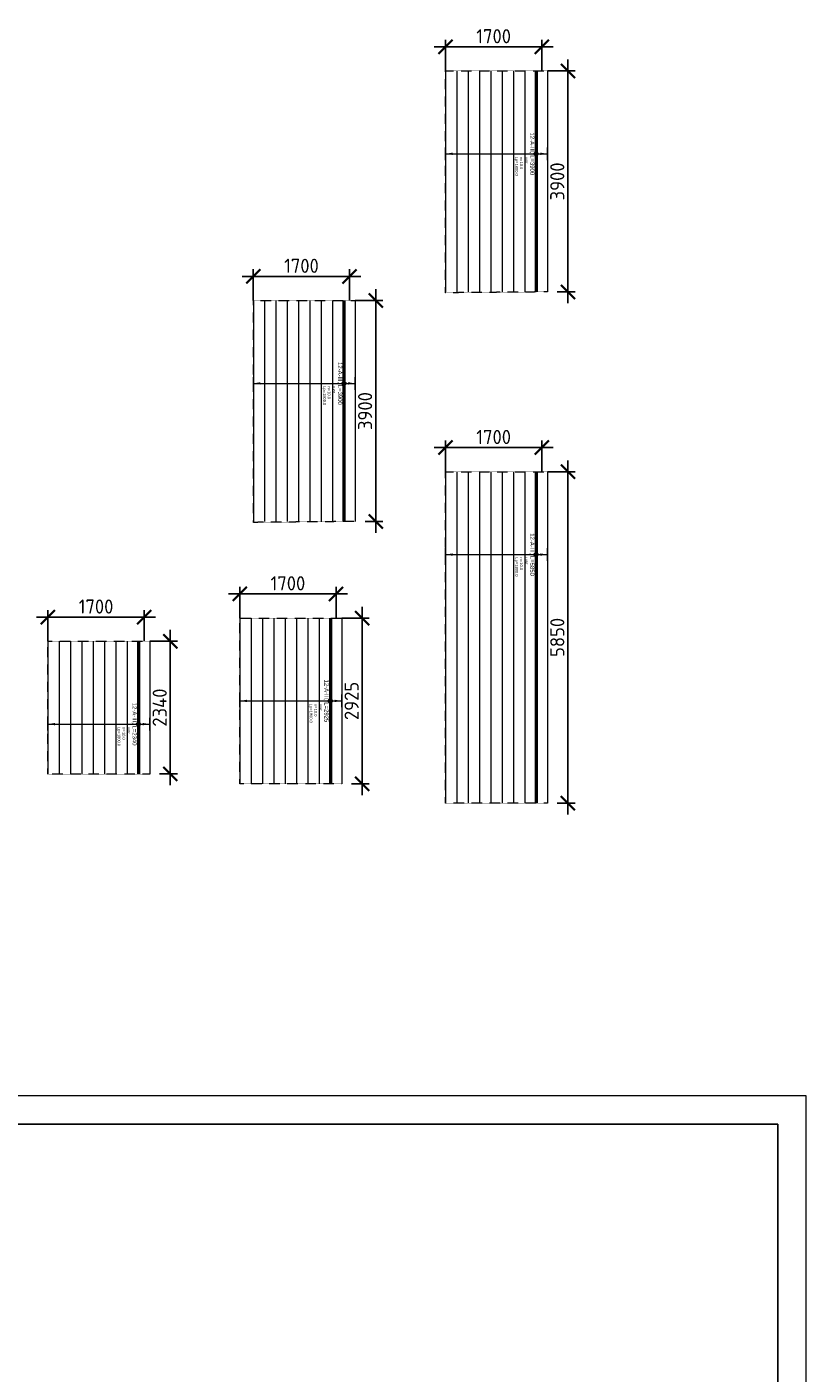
# Model space of a CAD drawing. Header units: millimetres. Extents: x -56135 to 1694203, y -446411 to -23139.
# Tile 114 of 256: x 637929 to 651695, y -103155 to -79391. Entities that reach past the tile are written whole.
import ezdxf
from ezdxf.enums import TextEntityAlignment as Align

# ---------------------------------------------------------------- set-up
doc = ezdxf.new("R2010")
doc.units = ezdxf.units.MM
doc.set_wipeout_variables(frame=1)
doc.linetypes.add('01 Штриховая _4 мм_', pattern=[6, 3.5, -2.5])
doc.linetypes.add('GOST2.303 4', pattern=[7, 5, -2, 0])
for name, color, linetype, lineweight in [('АрмСтер', 2, 'Continuous', 50), ('контур распр. стерхней', 2, 'GOST2.303 4', 20), ('РАЗМЕРЫ', 1, 'Continuous', 9), ('ТОНКИЕ', 7, 'Continuous', 9)]:
    doc.layers.add(name, color=color, linetype=linetype, lineweight=lineweight)
doc.layers.add('АрмСтер_атрибуты', color=2, linetype='Continuous', lineweight=0, plot=False)
doc.layers.add('АрмСтер_невид', color=8, linetype='Continuous', lineweight=0, plot=False)
doc.layers.add('ТОЛСТЫЕ_ОСНОВНЫЕ', color=6, linetype='Continuous')
doc.styles.add('GOST-2.304_Type-B', font='GOST_Common.ttf')
doc.styles.get("Standard").update_dxf_attribs({"font": 'arial.ttf'})
doc.styles.add('Аннотативный', font='arial.ttf')
doc.dimstyles.new('СПДС', dxfattribs={"dimscale": 100, "dimtxt": 2.5, "dimasz": 2.5, "dimexe": 1.25, "dimexo": 0, "dimtad": 1, "dimdec": 0, "dimtxsty": 'GOST-2.304_Type-B', "dimblk": 'ARCHTICK', "dimcen": 2.5, "dimdle": 2, "dimadec": 0, "dimazin": 2, "dimtfac": 0.75, "dimtdec": 0, "dimtmove": 1, "dimatfit": 3, "dimfxl": 1, "dimtolj": 1, "dimarcsym": 1})

# ---------------------------------------------------------------- blocks, each defined once
blk = doc.blocks.new('*U70')
at = {"layer": 'АрмСтер_невид', "ltscale": 100}
for p, q in [((-1463, 200), (877, 200)), ((-1463, -200), (877, -200)), ((-1463, -400), (877, -400)), ((-1463, -600), (877, -600)), ((-1463, -800), (877, -800)), ((-1463, -1000), (877, -1000)), ((-1463, -1200), (877, -1200)), ((-1463, -1400), (877, -1400)), ((-1463, -1600), (877, -1600))]:
    blk.add_line(p, q, dxfattribs=at)
at = {"layer": 'РАЗМЕРЫ'}
for p, q in [((112, 200), (-112, 200)), ((112, -1600), (-112, -1600))]:
    blk.add_line(p, q, dxfattribs=at)
at = {"layer": 'РАЗМЕРЫ', "ltscale": 15}
blk.add_line((0, -1600), (0, 200), dxfattribs=at)
at = {"layer": 'РАЗМЕРЫ'}
for points in [[(0, 200), (21, 75), (-21, 75)], [(0, -1600), (21, -1475), (-21, -1475)]]:
    blk.add_solid(points, dxfattribs=at)
at = {"layer": 'АрмСтер_атрибуты', "color": 215, "ltscale": 15, "style": 'Аннотативный'}
for s, p in [('шаг', (51, -194)), ('Lр=', (50, -368)), ('n=', (51, -285))]:
    blk.add_text(s, height=50, dxfattribs=at).set_placement(p)
at = {"layer": 'АрмСтер_атрибуты', "color": 215, "style": 'Аннотативный'}
for tag, p, flags in [('КОЛ', (138, -285), 8), ('ШАГ', (191, -194), 10), ('ШИРИНА', (173, -368), 8)]:
    blk.add_attdef(tag, p, '', height=50, dxfattribs=dict(at, flags=flags))
at = {"layer": 'АрмСтер_атрибуты', "flags": 9}
for tag, p in [('МАССА', (-1034, -1010)), ('ОБОЗНАЧЕНИЕ', (-1034, -1124))]:
    blk.add_attdef(tag, p, '', height=75, dxfattribs=at)
at = {"linetype": 'Continuous', "lineweight": 0}
blk.add_wipeout([(35, 0), (28, 21), (11, 33), (-11, 33), (-28, 21), (-35, 0), (-28, -21), (-11, -33), (11, -33), (28, -21)], dxfattribs=at)
at = {"color": 0, "linetype": 'ByBlock', "lineweight": -2, "ltscale": 100}
blk.add_line((-1463, 0), (877, 0), dxfattribs=at)
at = {"layer": 'АрмСтер_невид', "ltscale": 100}
blk.add_line((-1463, 0), (877, 0), dxfattribs=at)
at = {"layer": 'РАЗМЕРЫ'}
blk.add_circle((0, 0), 35, dxfattribs=at)
at = {"layer": 'АрмСтер_атрибуты', "style": 'Аннотативный', "flags": 8}
blk.add_attdef('ПОЗ', (110, 30), '', height=75, dxfattribs=at)
blk.add_attdef('НАИМЕНОВАНИЕ', text='', height=75, dxfattribs=at).set_placement((0, -29), align=Align.TOP_CENTER)
blk = doc.blocks.new('_ArchTick')
at = {"color": 0, "linetype": 'ByBlock', "const_width": 0.15}
blk.add_lwpolyline([(-0.5, -0.5), (0.5, 0.5)], dxfattribs=at)
blk = doc.blocks.new('*D89')
at = {"layer": 'DEFPOINTS', "color": 0, "transparency": 16777216}
for p in [(640100, -90237), (640462, -90237), (640273, -92577)]:
    blk.add_point(p, dxfattribs=at)
at = {"layer": 'РАЗМЕРЫ', "color": 0, "lineweight": -2, "transparency": 16777216}
for p, q in [((640462, -92777), (640462, -90037)), ((640100, -90237), (640587, -90237)), ((640273, -92577), (640587, -92577))]:
    blk.add_line(p, q, dxfattribs=at)
at = {"layer": 'РАЗМЕРЫ', "color": 0, "lineweight": -2, "transparency": 16777216, "xscale": 250, "yscale": 250, "zscale": 250}
for p, rotation in [((640462, -90237), 90), ((640462, -92577), 270)]:
    blk.add_blockref('_ArchTick', p, dxfattribs=dict(at, rotation=rotation))
at = {"layer": 'РАЗМЕРЫ', "color": 0, "transparency": 16777216, "insert": (640275, -91407), "char_height": 250, "attachment_point": 5, "rotation": 90, "style": 'GOST-2.304_Type-B'}
blk.add_mtext('\\A1;2340', dxfattribs=at)
blk = doc.blocks.new('*D90')
at = {"layer": 'DEFPOINTS', "color": 0, "transparency": 16777216}
for p in [(638300, -89811), (638300, -90237), (640000, -90237)]:
    blk.add_point(p, dxfattribs=at)
at = {"layer": 'РАЗМЕРЫ', "color": 0, "lineweight": -2, "transparency": 16777216}
for p, q in [((640200, -89811), (638100, -89811)), ((638300, -90237), (638300, -89686)), ((640000, -90237), (640000, -89686))]:
    blk.add_line(p, q, dxfattribs=at)
at = {"layer": 'РАЗМЕРЫ', "color": 0, "lineweight": -2, "transparency": 16777216, "xscale": 250, "yscale": 250, "zscale": 250, "rotation": 180}
blk.add_blockref('_ArchTick', (638300, -89811), dxfattribs=at)
at = {"layer": 'РАЗМЕРЫ', "color": 0, "lineweight": -2, "transparency": 16777216, "xscale": 250, "yscale": 250, "zscale": 250}
blk.add_blockref('_ArchTick', (640000, -89811), dxfattribs=at)
at = {"layer": 'РАЗМЕРЫ', "color": 0, "transparency": 16777216, "insert": (639150, -89623), "char_height": 250, "attachment_point": 5, "style": 'GOST-2.304_Type-B'}
blk.add_mtext('\\A1;1700', dxfattribs=at)
blk = doc.blocks.new('*U13')
at = {"layer": 'АрмСтер_невид', "ltscale": 100}
for p, q in [((-1463, 200), (1462, 200)), ((-1463, -200), (1462, -200)), ((-1463, -400), (1462, -400)), ((-1463, -600), (1462, -600)), ((-1463, -800), (1462, -800)), ((-1463, -1000), (1462, -1000)), ((-1463, -1200), (1462, -1200)), ((-1463, -1400), (1462, -1400)), ((-1463, -1600), (1462, -1600))]:
    blk.add_line(p, q, dxfattribs=at)
at = {"layer": 'РАЗМЕРЫ'}
for p, q in [((112, 200), (-112, 200)), ((112, -1600), (-112, -1600))]:
    blk.add_line(p, q, dxfattribs=at)
at = {"layer": 'РАЗМЕРЫ', "ltscale": 15}
blk.add_line((0, -1600), (0, 200), dxfattribs=at)
at = {"layer": 'РАЗМЕРЫ'}
for points in [[(0, 200), (21, 75), (-21, 75)], [(0, -1600), (21, -1475), (-21, -1475)]]:
    blk.add_solid(points, dxfattribs=at)
at = {"layer": 'АрмСтер_атрибуты', "color": 215, "ltscale": 15, "style": 'Аннотативный'}
for s, p in [('шаг', (51, -194)), ('Lр=', (50, -368)), ('n=', (51, -285))]:
    blk.add_text(s, height=50, dxfattribs=at).set_placement(p)
at = {"layer": 'АрмСтер_атрибуты', "color": 215, "style": 'Аннотативный'}
for tag, p, flags in [('КОЛ', (138, -285), 8), ('ШАГ', (191, -194), 10), ('ШИРИНА', (173, -368), 8)]:
    blk.add_attdef(tag, p, '', height=50, dxfattribs=dict(at, flags=flags))
at = {"layer": 'АрмСтер_атрибуты', "flags": 9}
for tag, p in [('МАССА', (-1034, -1010)), ('ОБОЗНАЧЕНИЕ', (-1034, -1124))]:
    blk.add_attdef(tag, p, '', height=75, dxfattribs=at)
at = {"linetype": 'Continuous', "lineweight": 0}
blk.add_wipeout([(35, 0), (28, 21), (11, 33), (-11, 33), (-28, 21), (-35, 0), (-28, -21), (-11, -33), (11, -33), (28, -21)], dxfattribs=at)
at = {"color": 0, "linetype": 'ByBlock', "lineweight": -2, "ltscale": 100}
blk.add_line((-1463, 0), (1462, 0), dxfattribs=at)
at = {"layer": 'АрмСтер_невид', "ltscale": 100}
blk.add_line((-1463, 0), (1462, 0), dxfattribs=at)
at = {"layer": 'РАЗМЕРЫ'}
blk.add_circle((0, 0), 35, dxfattribs=at)
at = {"layer": 'АрмСтер_атрибуты', "style": 'Аннотативный', "flags": 8}
blk.add_attdef('ПОЗ', (110, 30), '', height=75, dxfattribs=at)
blk.add_attdef('НАИМЕНОВАНИЕ', text='', height=75, dxfattribs=at).set_placement((0, -29), align=Align.TOP_CENTER)
blk = doc.blocks.new('*D98')
at = {"layer": 'DEFPOINTS', "color": 0, "transparency": 16777216}
for p in [(643490, -89827), (643852, -89827), (643662, -92752)]:
    blk.add_point(p, dxfattribs=at)
at = {"layer": 'РАЗМЕРЫ', "color": 0, "lineweight": -2, "transparency": 16777216}
for p, q in [((643490, -89827), (643977, -89827)), ((643852, -92952), (643852, -89627)), ((643662, -92752), (643977, -92752))]:
    blk.add_line(p, q, dxfattribs=at)
at = {"layer": 'РАЗМЕРЫ', "color": 0, "lineweight": -2, "transparency": 16777216, "xscale": 250, "yscale": 250, "zscale": 250}
for p, rotation in [((643852, -89827), 90), ((643852, -92752), 270)]:
    blk.add_blockref('_ArchTick', p, dxfattribs=dict(at, rotation=rotation))
at = {"layer": 'РАЗМЕРЫ', "color": 0, "transparency": 16777216, "insert": (643665, -91289), "char_height": 250, "attachment_point": 5, "rotation": 90, "style": 'GOST-2.304_Type-B'}
blk.add_mtext('\\A1;2925', dxfattribs=at)
blk = doc.blocks.new('*D99')
at = {"layer": 'DEFPOINTS', "color": 0, "transparency": 16777216}
for p in [(641690, -89401), (641690, -89827), (643390, -89827)]:
    blk.add_point(p, dxfattribs=at)
at = {"layer": 'РАЗМЕРЫ', "color": 0, "lineweight": -2, "transparency": 16777216}
for p, q in [((641690, -89827), (641690, -89276)), ((643390, -89827), (643390, -89276)), ((643590, -89401), (641490, -89401))]:
    blk.add_line(p, q, dxfattribs=at)
at = {"layer": 'РАЗМЕРЫ', "color": 0, "lineweight": -2, "transparency": 16777216, "xscale": 250, "yscale": 250, "zscale": 250, "rotation": 180}
blk.add_blockref('_ArchTick', (641690, -89401), dxfattribs=at)
at = {"layer": 'РАЗМЕРЫ', "color": 0, "lineweight": -2, "transparency": 16777216, "xscale": 250, "yscale": 250, "zscale": 250}
blk.add_blockref('_ArchTick', (643390, -89401), dxfattribs=at)
at = {"layer": 'РАЗМЕРЫ', "color": 0, "transparency": 16777216, "insert": (642540, -89213), "char_height": 250, "attachment_point": 5, "style": 'GOST-2.304_Type-B'}
blk.add_mtext('\\A1;1700', dxfattribs=at)
blk = doc.blocks.new('*U72')
at = {"layer": 'АрмСтер_невид', "ltscale": 100}
for p, q in [((-1463, 200), (2437, 200)), ((-1463, -200), (2437, -200)), ((-1463, -400), (2437, -400)), ((-1463, -600), (2437, -600)), ((-1463, -800), (2437, -800)), ((-1463, -1000), (2437, -1000)), ((-1463, -1200), (2437, -1200)), ((-1463, -1400), (2437, -1400)), ((-1463, -1600), (2437, -1600))]:
    blk.add_line(p, q, dxfattribs=at)
at = {"layer": 'РАЗМЕРЫ'}
for p, q in [((112, 200), (-112, 200)), ((112, -1600), (-112, -1600))]:
    blk.add_line(p, q, dxfattribs=at)
at = {"layer": 'РАЗМЕРЫ', "ltscale": 15}
blk.add_line((0, -1600), (0, 200), dxfattribs=at)
at = {"layer": 'РАЗМЕРЫ'}
for points in [[(0, 200), (21, 75), (-21, 75)], [(0, -1600), (21, -1475), (-21, -1475)]]:
    blk.add_solid(points, dxfattribs=at)
at = {"layer": 'АрмСтер_атрибуты', "color": 215, "ltscale": 15, "style": 'Аннотативный'}
for s, p in [('шаг', (51, -194)), ('Lр=', (50, -368)), ('n=', (51, -285))]:
    blk.add_text(s, height=50, dxfattribs=at).set_placement(p)
at = {"layer": 'АрмСтер_атрибуты', "color": 215, "style": 'Аннотативный'}
for tag, p, flags in [('КОЛ', (138, -285), 8), ('ШАГ', (191, -194), 10), ('ШИРИНА', (173, -368), 8)]:
    blk.add_attdef(tag, p, '', height=50, dxfattribs=dict(at, flags=flags))
at = {"layer": 'АрмСтер_атрибуты', "flags": 9}
for tag, p in [('МАССА', (-1034, -1010)), ('ОБОЗНАЧЕНИЕ', (-1034, -1124))]:
    blk.add_attdef(tag, p, '', height=75, dxfattribs=at)
at = {"linetype": 'Continuous', "lineweight": 0}
blk.add_wipeout([(35, 0), (28, 21), (11, 33), (-11, 33), (-28, 21), (-35, 0), (-28, -21), (-11, -33), (11, -33), (28, -21)], dxfattribs=at)
at = {"color": 0, "linetype": 'ByBlock', "lineweight": -2, "ltscale": 100}
blk.add_line((-1463, 0), (2437, 0), dxfattribs=at)
at = {"layer": 'АрмСтер_невид', "ltscale": 100}
blk.add_line((-1463, 0), (2437, 0), dxfattribs=at)
at = {"layer": 'РАЗМЕРЫ'}
blk.add_circle((0, 0), 35, dxfattribs=at)
at = {"layer": 'АрмСтер_атрибуты', "style": 'Аннотативный', "flags": 8}
blk.add_attdef('ПОЗ', (110, 30), '', height=75, dxfattribs=at)
blk.add_attdef('НАИМЕНОВАНИЕ', text='', height=75, dxfattribs=at).set_placement((0, -29), align=Align.TOP_CENTER)
blk = doc.blocks.new('*D100')
at = {"layer": 'DEFPOINTS', "color": 0, "transparency": 16777216}
for p in [(647124, -80168), (647487, -80168), (647297, -84069)]:
    blk.add_point(p, dxfattribs=at)
at = {"layer": 'РАЗМЕРЫ', "color": 0, "lineweight": -2, "transparency": 16777216}
for p, q in [((647487, -84269), (647487, -79968)), ((647124, -80168), (647612, -80168)), ((647297, -84069), (647612, -84069))]:
    blk.add_line(p, q, dxfattribs=at)
at = {"layer": 'РАЗМЕРЫ', "color": 0, "lineweight": -2, "transparency": 16777216, "xscale": 250, "yscale": 250, "zscale": 250}
for p, rotation in [((647487, -80168), 90), ((647487, -84069), 270)]:
    blk.add_blockref('_ArchTick', p, dxfattribs=dict(at, rotation=rotation))
at = {"layer": 'РАЗМЕРЫ', "color": 0, "transparency": 16777216, "insert": (647299, -82118), "char_height": 250, "attachment_point": 5, "rotation": 90, "style": 'GOST-2.304_Type-B'}
blk.add_mtext('\\A1;3900', dxfattribs=at)
blk = doc.blocks.new('*D101')
at = {"layer": 'DEFPOINTS', "color": 0, "transparency": 16777216}
for p in [(645324, -79742), (645324, -80168), (647025, -80168)]:
    blk.add_point(p, dxfattribs=at)
at = {"layer": 'РАЗМЕРЫ', "color": 0, "lineweight": -2, "transparency": 16777216}
for p, q in [((647225, -79742), (645124, -79742)), ((645324, -80168), (645324, -79617)), ((647025, -80168), (647025, -79617))]:
    blk.add_line(p, q, dxfattribs=at)
at = {"layer": 'РАЗМЕРЫ', "color": 0, "lineweight": -2, "transparency": 16777216, "xscale": 250, "yscale": 250, "zscale": 250, "rotation": 180}
blk.add_blockref('_ArchTick', (645324, -79742), dxfattribs=at)
at = {"layer": 'РАЗМЕРЫ', "color": 0, "lineweight": -2, "transparency": 16777216, "xscale": 250, "yscale": 250, "zscale": 250}
blk.add_blockref('_ArchTick', (647025, -79742), dxfattribs=at)
at = {"layer": 'РАЗМЕРЫ', "color": 0, "transparency": 16777216, "insert": (646175, -79555), "char_height": 250, "attachment_point": 5, "style": 'GOST-2.304_Type-B'}
blk.add_mtext('\\A1;1700', dxfattribs=at)
blk = doc.blocks.new('*U74')
at = {"layer": 'АрмСтер_невид', "ltscale": 100}
for p, q in [((-1463, 200), (4387, 200)), ((-1463, -200), (4387, -200)), ((-1463, -400), (4387, -400)), ((-1463, -600), (4387, -600)), ((-1463, -800), (4387, -800)), ((-1463, -1000), (4387, -1000)), ((-1463, -1200), (4387, -1200)), ((-1463, -1400), (4387, -1400)), ((-1463, -1600), (4387, -1600))]:
    blk.add_line(p, q, dxfattribs=at)
at = {"layer": 'РАЗМЕРЫ'}
for p, q in [((112, 200), (-112, 200)), ((112, -1600), (-112, -1600))]:
    blk.add_line(p, q, dxfattribs=at)
at = {"layer": 'РАЗМЕРЫ', "ltscale": 15}
blk.add_line((0, -1600), (0, 200), dxfattribs=at)
at = {"layer": 'РАЗМЕРЫ'}
for points in [[(0, 200), (21, 75), (-21, 75)], [(0, -1600), (21, -1475), (-21, -1475)]]:
    blk.add_solid(points, dxfattribs=at)
at = {"layer": 'АрмСтер_атрибуты', "color": 215, "ltscale": 15, "style": 'Аннотативный'}
for s, p in [('шаг', (51, -194)), ('Lр=', (50, -368)), ('n=', (51, -285))]:
    blk.add_text(s, height=50, dxfattribs=at).set_placement(p)
at = {"layer": 'АрмСтер_атрибуты', "color": 215, "style": 'Аннотативный'}
for tag, p, flags in [('КОЛ', (138, -285), 8), ('ШАГ', (191, -194), 10), ('ШИРИНА', (173, -368), 8)]:
    blk.add_attdef(tag, p, '', height=50, dxfattribs=dict(at, flags=flags))
at = {"layer": 'АрмСтер_атрибуты', "flags": 9}
for tag, p in [('МАССА', (-1034, -1010)), ('ОБОЗНАЧЕНИЕ', (-1034, -1124))]:
    blk.add_attdef(tag, p, '', height=75, dxfattribs=at)
at = {"linetype": 'Continuous', "lineweight": 0}
blk.add_wipeout([(35, 0), (28, 21), (11, 33), (-11, 33), (-28, 21), (-35, 0), (-28, -21), (-11, -33), (11, -33), (28, -21)], dxfattribs=at)
at = {"color": 0, "linetype": 'ByBlock', "lineweight": -2, "ltscale": 100}
blk.add_line((-1463, 0), (4387, 0), dxfattribs=at)
at = {"layer": 'АрмСтер_невид', "ltscale": 100}
blk.add_line((-1463, 0), (4387, 0), dxfattribs=at)
at = {"layer": 'РАЗМЕРЫ'}
blk.add_circle((0, 0), 35, dxfattribs=at)
at = {"layer": 'АрмСтер_атрибуты', "style": 'Аннотативный', "flags": 8}
blk.add_attdef('ПОЗ', (110, 30), '', height=75, dxfattribs=at)
blk.add_attdef('НАИМЕНОВАНИЕ', text='', height=75, dxfattribs=at).set_placement((0, -29), align=Align.TOP_CENTER)
blk = doc.blocks.new('*D94')
at = {"layer": 'DEFPOINTS', "color": 0, "transparency": 16777216}
for p in [(647124, -87243), (647487, -87243), (647297, -93094)]:
    blk.add_point(p, dxfattribs=at)
at = {"layer": 'РАЗМЕРЫ', "color": 0, "lineweight": -2, "transparency": 16777216}
for p, q in [((647487, -93294), (647487, -87043)), ((647124, -87243), (647612, -87243)), ((647297, -93094), (647612, -93094))]:
    blk.add_line(p, q, dxfattribs=at)
at = {"layer": 'РАЗМЕРЫ', "color": 0, "lineweight": -2, "transparency": 16777216, "xscale": 250, "yscale": 250, "zscale": 250}
for p, rotation in [((647487, -87243), 90), ((647487, -93094), 270)]:
    blk.add_blockref('_ArchTick', p, dxfattribs=dict(at, rotation=rotation))
at = {"layer": 'РАЗМЕРЫ', "color": 0, "transparency": 16777216, "insert": (647299, -90168), "char_height": 250, "attachment_point": 5, "rotation": 90, "style": 'GOST-2.304_Type-B'}
blk.add_mtext('\\A1;5850', dxfattribs=at)
blk = doc.blocks.new('*D95')
at = {"layer": 'DEFPOINTS', "color": 0, "transparency": 16777216}
for p in [(645324, -86817), (645324, -87243), (647025, -87243)]:
    blk.add_point(p, dxfattribs=at)
at = {"layer": 'РАЗМЕРЫ', "color": 0, "lineweight": -2, "transparency": 16777216}
for p, q in [((645324, -87243), (645324, -86692)), ((647025, -87243), (647025, -86692)), ((647225, -86817), (645124, -86817))]:
    blk.add_line(p, q, dxfattribs=at)
at = {"layer": 'РАЗМЕРЫ', "color": 0, "lineweight": -2, "transparency": 16777216, "xscale": 250, "yscale": 250, "zscale": 250, "rotation": 180}
blk.add_blockref('_ArchTick', (645324, -86817), dxfattribs=at)
at = {"layer": 'РАЗМЕРЫ', "color": 0, "lineweight": -2, "transparency": 16777216, "xscale": 250, "yscale": 250, "zscale": 250}
blk.add_blockref('_ArchTick', (647025, -86817), dxfattribs=at)
at = {"layer": 'РАЗМЕРЫ', "color": 0, "transparency": 16777216, "insert": (646175, -86630), "char_height": 250, "attachment_point": 5, "style": 'GOST-2.304_Type-B'}
blk.add_mtext('\\A1;1700', dxfattribs=at)
blk = doc.blocks.new('*U75')
at = {"layer": 'АрмСтер_невид', "ltscale": 100}
for p, q in [((-1463, 200), (2437, 200)), ((-1463, -200), (2437, -200)), ((-1463, -400), (2437, -400)), ((-1463, -600), (2437, -600)), ((-1463, -800), (2437, -800)), ((-1463, -1000), (2437, -1000)), ((-1463, -1200), (2437, -1200)), ((-1463, -1400), (2437, -1400)), ((-1463, -1600), (2437, -1600))]:
    blk.add_line(p, q, dxfattribs=at)
at = {"layer": 'РАЗМЕРЫ'}
for p, q in [((112, 200), (-112, 200)), ((112, -1600), (-112, -1600))]:
    blk.add_line(p, q, dxfattribs=at)
at = {"layer": 'РАЗМЕРЫ', "ltscale": 15}
blk.add_line((0, -1600), (0, 200), dxfattribs=at)
at = {"layer": 'РАЗМЕРЫ'}
for points in [[(0, 200), (21, 75), (-21, 75)], [(0, -1600), (21, -1475), (-21, -1475)]]:
    blk.add_solid(points, dxfattribs=at)
at = {"layer": 'АрмСтер_атрибуты', "color": 215, "ltscale": 15, "style": 'Аннотативный'}
for s, p in [('шаг', (51, -194)), ('Lр=', (50, -368)), ('n=', (51, -285))]:
    blk.add_text(s, height=50, dxfattribs=at).set_placement(p)
at = {"layer": 'АрмСтер_атрибуты', "color": 215, "style": 'Аннотативный'}
for tag, p, flags in [('КОЛ', (138, -285), 8), ('ШАГ', (191, -194), 10), ('ШИРИНА', (173, -368), 8)]:
    blk.add_attdef(tag, p, '', height=50, dxfattribs=dict(at, flags=flags))
at = {"layer": 'АрмСтер_атрибуты', "flags": 9}
for tag, p in [('МАССА', (-1034, -1010)), ('ОБОЗНАЧЕНИЕ', (-1034, -1124))]:
    blk.add_attdef(tag, p, '', height=75, dxfattribs=at)
at = {"linetype": 'Continuous', "lineweight": 0}
blk.add_wipeout([(35, 0), (28, 21), (11, 33), (-11, 33), (-28, 21), (-35, 0), (-28, -21), (-11, -33), (11, -33), (28, -21)], dxfattribs=at)
at = {"color": 0, "linetype": 'ByBlock', "lineweight": -2, "ltscale": 100}
blk.add_line((-1463, 0), (2437, 0), dxfattribs=at)
at = {"layer": 'АрмСтер_невид', "ltscale": 100}
blk.add_line((-1463, 0), (2437, 0), dxfattribs=at)
at = {"layer": 'РАЗМЕРЫ'}
blk.add_circle((0, 0), 35, dxfattribs=at)
at = {"layer": 'АрмСтер_атрибуты', "style": 'Аннотативный', "flags": 8}
blk.add_attdef('ПОЗ', (110, 30), '', height=75, dxfattribs=at)
blk.add_attdef('НАИМЕНОВАНИЕ', text='', height=75, dxfattribs=at).set_placement((0, -29), align=Align.TOP_CENTER)
blk = doc.blocks.new('*D96')
at = {"layer": 'DEFPOINTS', "color": 0, "transparency": 16777216}
for p in [(643729, -84221), (644092, -84221), (643902, -88122)]:
    blk.add_point(p, dxfattribs=at)
at = {"layer": 'РАЗМЕРЫ', "color": 0, "lineweight": -2, "transparency": 16777216}
for p, q in [((644092, -88322), (644092, -84021)), ((643729, -84221), (644217, -84221)), ((643902, -88122), (644217, -88122))]:
    blk.add_line(p, q, dxfattribs=at)
at = {"layer": 'РАЗМЕРЫ', "color": 0, "lineweight": -2, "transparency": 16777216, "xscale": 250, "yscale": 250, "zscale": 250}
for p, rotation in [((644092, -84221), 90), ((644092, -88122), 270)]:
    blk.add_blockref('_ArchTick', p, dxfattribs=dict(at, rotation=rotation))
at = {"layer": 'РАЗМЕРЫ', "color": 0, "transparency": 16777216, "insert": (643904, -86172), "char_height": 250, "attachment_point": 5, "rotation": 90, "style": 'GOST-2.304_Type-B'}
blk.add_mtext('\\A1;3900', dxfattribs=at)
blk = doc.blocks.new('*D97')
at = {"layer": 'DEFPOINTS', "color": 0, "transparency": 16777216}
for p in [(641929, -83795), (641929, -84221), (643629, -84221)]:
    blk.add_point(p, dxfattribs=at)
at = {"layer": 'РАЗМЕРЫ', "color": 0, "lineweight": -2, "transparency": 16777216}
for p, q in [((643829, -83795), (641729, -83795)), ((641929, -84221), (641929, -83670)), ((643629, -84221), (643629, -83670))]:
    blk.add_line(p, q, dxfattribs=at)
at = {"layer": 'РАЗМЕРЫ', "color": 0, "lineweight": -2, "transparency": 16777216, "xscale": 250, "yscale": 250, "zscale": 250, "rotation": 180}
blk.add_blockref('_ArchTick', (641929, -83795), dxfattribs=at)
at = {"layer": 'РАЗМЕРЫ', "color": 0, "lineweight": -2, "transparency": 16777216, "xscale": 250, "yscale": 250, "zscale": 250}
blk.add_blockref('_ArchTick', (643629, -83795), dxfattribs=at)
at = {"layer": 'РАЗМЕРЫ', "color": 0, "transparency": 16777216, "insert": (642779, -83608), "char_height": 250, "attachment_point": 5, "style": 'GOST-2.304_Type-B'}
blk.add_mtext('\\A1;1700', dxfattribs=at)
blk = doc.blocks.new('*U43')
at = {"layer": 'ТОЛСТЫЕ_ОСНОВНЫЕ', "color": 6}
blk.add_lwpolyline([(20, 5), (886, 5), (886, 415), (20, 415)], close=True, dxfattribs=at)
at = {"layer": 'ТОНКИЕ'}
blk.add_lwpolyline([(0, 0), (891, 0), (891, 420), (0, 420)], close=True, dxfattribs=at)

msp = doc.modelspace()

# ---------------------------------------------------------------- linework, layer by layer
at = {"layer": 'контур распр. стерхней', "linetype": '01 Штриховая _4 мм_'}
for points in [[(645324.4, -84084), (645324.4, -80168.3), (647124.4, -80168.3), (647124.4, -84068.3)], [(641929.1, -88137.2), (641929.1, -84221.4), (643729.1, -84221.4), (643729.1, -88121.4)], [(645324.4, -93093.3), (645324.4, -87243.3), (647124.4, -87243.3), (647124.4, -93093.3)], [(641689.7, -92751.6), (641689.7, -89826.6), (643489.7, -89826.6), (643489.7, -92751.6)], [(638299.9, -92581.3), (638299.9, -90236.7), (640099.9, -90236.7), (640099.9, -92581.3)]]:
    msp.add_lwpolyline(points, close=True, dxfattribs=at)

# ---------------------------------------------------------------- block references
at = {"xscale": 100, "yscale": 100, "zscale": 100}
msp.add_blockref('*U43', (562594.8, -140263.7), dxfattribs=at)

# ---------------------------------------------------------------- next in the draw order: block references
at = {"layer": 'АрмСтер', "ltscale": 15}
ref = msp.add_blockref('*U72', (646924.4, -81630.8), dxfattribs=dict(at, rotation=270))
ref.add_attrib('НАИМЕНОВАНИЕ', '12-A-III, L=3900', dxfattribs={"layer": 'АрмСтер_атрибуты', "height": 75, "rotation": 270, "style": 'Аннотативный', "flags": 8}).set_placement((646895.1, -81630.8), align=Align.TOP_CENTER)
ref.add_attrib('КОЛ', '10.0', (646639.3, -81768.8), dxfattribs={"layer": 'АрмСтер_атрибуты', "color": 215, "height": 50, "rotation": 270, "style": 'Аннотативный', "flags": 8})
ref.add_attrib('ШИРИНА', '1800.0', (646556.6, -81803.6), dxfattribs={"layer": 'АрмСтер_атрибуты', "color": 215, "height": 50, "rotation": 270, "style": 'Аннотативный', "flags": 8})
ref = msp.add_blockref('*U75', (643529.1, -85683.9), dxfattribs=dict(at, rotation=270))
ref.add_attrib('НАИМЕНОВАНИЕ', '12-A-III, L=3900', dxfattribs={"layer": 'АрмСтер_атрибуты', "height": 75, "rotation": 270, "style": 'Аннотативный', "flags": 8}).set_placement((643499.8, -85683.9), align=Align.TOP_CENTER)
ref.add_attrib('КОЛ', '10.0', (643244, -85822), dxfattribs={"layer": 'АрмСтер_атрибуты', "color": 215, "height": 50, "rotation": 270, "style": 'Аннотативный', "flags": 8})
ref.add_attrib('ШИРИНА', '1800.0', (643161.3, -85856.8), dxfattribs={"layer": 'АрмСтер_атрибуты', "color": 215, "height": 50, "rotation": 270, "style": 'Аннотативный', "flags": 8})
ref = msp.add_blockref('*U74', (646924.4, -88705.8), dxfattribs=dict(at, rotation=270))
ref.add_attrib('НАИМЕНОВАНИЕ', '12-A-III, L=5850', dxfattribs={"layer": 'АрмСтер_атрибуты', "height": 75, "rotation": 270, "style": 'Аннотативный', "flags": 8}).set_placement((646895.1, -88705.8), align=Align.TOP_CENTER)
ref.add_attrib('КОЛ', '10.0', (646639.3, -88843.9), dxfattribs={"layer": 'АрмСтер_атрибуты', "color": 215, "height": 50, "rotation": 270, "style": 'Аннотативный', "flags": 8})
ref.add_attrib('ШИРИНА', '1800.0', (646556.6, -88878.7), dxfattribs={"layer": 'АрмСтер_атрибуты', "color": 215, "height": 50, "rotation": 270, "style": 'Аннотативный', "flags": 8})
ref = msp.add_blockref('*U13', (643289.7, -91289.1), dxfattribs=dict(at, rotation=270))
ref.add_attrib('НАИМЕНОВАНИЕ', '12-A-III, L=2925', dxfattribs={"layer": 'АрмСтер_атрибуты', "height": 75, "rotation": 270, "style": 'Аннотативный', "flags": 8}).set_placement((643260.3, -91289.1), align=Align.TOP_CENTER)
ref.add_attrib('КОЛ', '10.0', (643004.5, -91427.1), dxfattribs={"layer": 'АрмСтер_атрибуты', "color": 215, "height": 50, "rotation": 270, "style": 'Аннотативный', "flags": 8})
ref.add_attrib('ШИРИНА', '1800.0', (642921.9, -91462), dxfattribs={"layer": 'АрмСтер_атрибуты', "color": 215, "height": 50, "rotation": 270, "style": 'Аннотативный', "flags": 8})
ref = msp.add_blockref('*U70', (639899.9, -91699.2), dxfattribs=dict(at, rotation=270))
ref.add_attrib('НАИМЕНОВАНИЕ', '12-A-III, L=2340', dxfattribs={"layer": 'АрмСтер_атрибуты', "height": 75, "rotation": 270, "style": 'Аннотативный', "flags": 8}).set_placement((639870.6, -91699.2), align=Align.TOP_CENTER)
ref.add_attrib('КОЛ', '10.0', (639614.8, -91837.3), dxfattribs={"layer": 'АрмСтер_атрибуты', "color": 215, "height": 50, "rotation": 270, "style": 'Аннотативный', "flags": 8})
ref.add_attrib('ШИРИНА', '1800.0', (639532.1, -91872.1), dxfattribs={"layer": 'АрмСтер_атрибуты', "color": 215, "height": 50, "rotation": 270, "style": 'Аннотативный', "flags": 8})

# ---------------------------------------------------------------- next in the draw order: dimensions: what is measured, and where the dimension line sits
at = {"layer": 'РАЗМЕРЫ'}
for base, p1, p2, picture, middle in [((645324.4, -79742.2), (647024.6, -80168.3), (645324.4, -80168.3), '*D101', (646174.5, -79554.7)), ((641929.1, -83795.4), (643629.3, -84221.4), (641929.1, -84221.4), '*D97', (642779.2, -83607.9)), ((645324.4, -86817.3), (647024.6, -87243.3), (645324.4, -87243.3), '*D95', (646174.5, -86629.8)), ((641689.7, -89400.6), (643389.9, -89826.6), (641689.7, -89826.6), '*D99', (642539.8, -89213.1)), ((638299.9, -89810.7), (640000.1, -90236.7), (638299.9, -90236.7), '*D90', (639150, -89623.2))]:
    dim = msp.add_linear_dim(base=base, p1=p1, p2=p2, dimstyle='СПДС', dxfattribs=at)
    dim.commit()
    dim.dimension.update_dxf_attribs({"geometry": picture, "text_midpoint": middle})
for base, p1, p2, picture, middle in [((647487, -80168.3), (647297.1, -84068.5), (647124.4, -80168.3), '*D100', (647299.5, -82118.4)), ((644091.7, -84221.4), (643901.8, -88121.7), (643729.1, -84221.4), '*D96', (643904.2, -86171.5)), ((647487, -87243.3), (647297.1, -93093.6), (647124.4, -87243.3), '*D94', (647299.5, -90168.4)), ((643852.2, -89826.6), (643662.4, -92751.9), (643489.7, -89826.6), '*D98', (643664.7, -91289.2)), ((640462.5, -90236.7), (640272.6, -92577), (640099.9, -90236.7), '*D89', (640275, -91406.8))]:
    dim = msp.add_linear_dim(base=base, p1=p1, p2=p2, angle=270, dimstyle='СПДС', dxfattribs=at)
    dim.commit()
    dim.dimension.update_dxf_attribs({"geometry": picture, "text_midpoint": middle})

doc.saveas('drawing.dxf')
